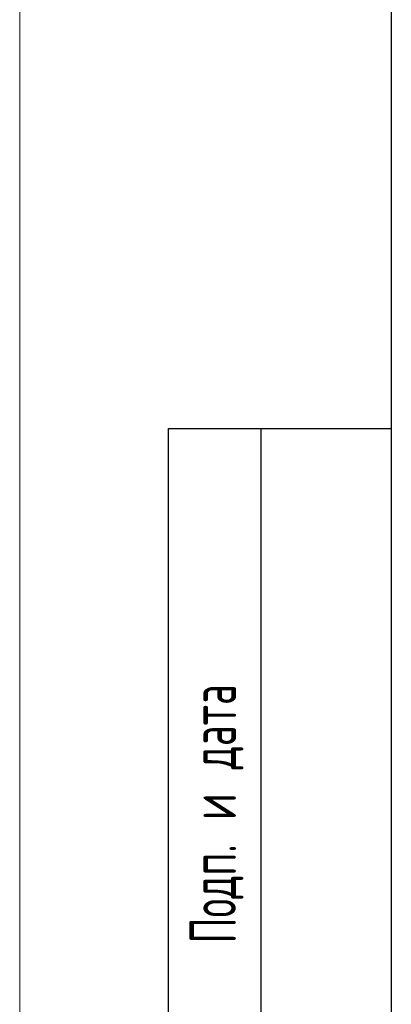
# Model space of a CAD drawing. Header units: millimetres. Extents: x 0 to 420, y 0 to 297.
# Tile 7 of 68: x 0 to 20, y 119 to 172. Entities that reach past the tile are written whole.
import ezdxf

# ---------------------------------------------------------------- set-up
doc = ezdxf.new("R2010")
doc.units = ezdxf.units.MM
doc.layers.add('ОСЕВЫЕ', color=7, linetype='Continuous')
doc.styles.add('SLDTEXTSTYLE2', font='TXT', dxfattribs={"width": 0.605, "bigfont": 'bigfont'})

msp = doc.modelspace()

# ---------------------------------------------------------------- linework, layer by layer
at = {"color": 7, "linetype": 'Continuous', "lineweight": 25}
for p, q in [((20, 292), (20, 5)), ((20, 292), (20, 5)), ((8, 5), (8, 150)), ((8, 150), (20, 150)), ((13, 5), (13, 150))]:
    msp.add_line(p, q, dxfattribs=at)
at = {"layer": 'ОСЕВЫЕ', "lineweight": 18}
msp.add_line((0, 297), (0, 0), dxfattribs=at)

# ---------------------------------------------------------------- texts
at = {"color": 7, "linetype": 'Continuous', "lineweight": 0, "insert": (9.14313, 122.30393), "char_height": 2.5, "attachment_point": 1, "rotation": 90, "style": 'SLDTEXTSTYLE2'}
msp.add_mtext('Подп. и дата', dxfattribs=at)

doc.saveas('drawing.dxf')
